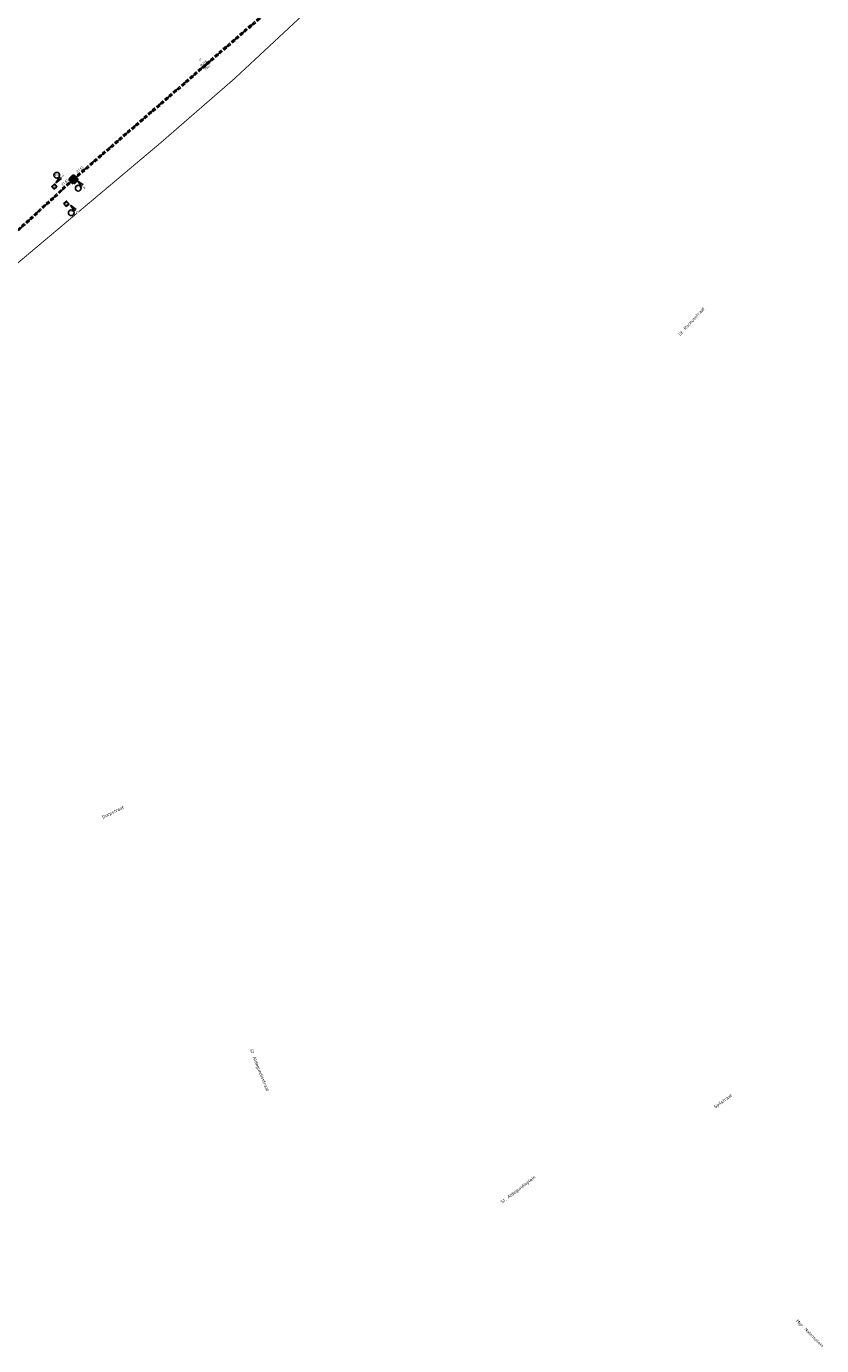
# Model space of a CAD drawing. Header units: metres. Extents: x 200112 to 202167, y 374508 to 376527.
# Tile 11 of 25: x 201374 to 201545, y 374508 to 374793. Entities that reach past the tile are written whole.
import ezdxf
from ezdxf.enums import TextEntityAlignment as Align

# ---------------------------------------------------------------- set-up
doc = ezdxf.new("R2010")
doc.units = ezdxf.units.M
doc.set_wipeout_variables(frame=1)
for name, pattern in [('HIDDEN4', [2.3813, 1.5875, -0.7938]), ('HIDDEN6', [1.1906999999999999, 0.7938, -0.3969]), ('HIDDENX2', [0.75, 0.5, -0.25]), ('XX-PROJECTGRENS', [18, 12, -3, 0, -3])]:
    doc.linetypes.add(name, pattern=pattern)
for name, color, linetype, lineweight in [('025___BS_IT', 84, 'HIDDEN4', 30), ('B-WE-RI-VWA_PUTNUMMER-S', 20, 'Continuous', 25), ('B-WE-RI-VWA_RIOOLPUT_VALPUT-S', 253, 'Continuous', 25), ('N-WE-RI-ITR_PUTNUMMER-S', 84, 'Continuous', 25), ('N-WE-RI-ITR_RIOOLPUT-S', 84, 'Continuous', 25), ('N-WE-RI-PUT-G', 7, 'Continuous', 35), ('N-WE-RI-PUT-GD', 7, 'Continuous', 50), ('X-XX-AL-T35', 50, 'Continuous', 35)]:
    doc.layers.add(name, color=color, linetype=linetype, lineweight=lineweight)
for name, color, linetype in [('025___BS_STROOMRICHTING IT', 252, 'Continuous'), ('025___BS_TEKST_BOBIT', 84, 'Continuous'), ('025___BS_TEKST_DIAMETERIT', 84, 'Continuous'), ('025___BS_TEKST_LENGTE', 250, 'Continuous'), ('025___BS_VISUEEL RUIMTEBESLAG', 251, 'HIDDEN6'), ('Wipeout', 10, 'Continuous')]:
    doc.layers.add(name, color=color, linetype=linetype)
doc.layers.add('025___BS_TEKST_STRENGNUMMER', color=50, linetype='Continuous', plot=False)
doc.layers.add('N-WE-KG-GRENS_PROJECT-G', color=7, linetype='XX-PROJECTGRENS', lineweight=35, transparency=0.45)
doc.styles.add('NLCS-ISO', font='NLCS-ISO.ttf')
doc.styles.add('NLCS-ISO-M200-T35', font='NLCS-ISO.ttf', dxfattribs={"height": 0.7000000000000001})
doc.styles.get("Standard").update_dxf_attribs({"font": 'arial.ttf'})

# ---------------------------------------------------------------- blocks, each defined once
blk = doc.blocks.new('put800x800')
at = {"layer": 'N-WE-RI-PUT-GD'}
for points in [[(-0.5500000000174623, -0.5500000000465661), (0.5499999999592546, -0.5500000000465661), (0.5499999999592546, 0.5499999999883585), (-0.5500000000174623, 0.5499999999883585)], [(-0.4000000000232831, -0.4000000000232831), (0.3999999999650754, -0.4000000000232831), (0.3999999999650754, 0.3999999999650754), (-0.4000000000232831, 0.3999999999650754)]]:
    blk.add_lwpolyline(points, close=True, dxfattribs=at)
blk = doc.blocks.new('*U81')
at = {"flags": 128}
blk.add_lwpolyline([(-1.640504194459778e-13, -7.34792661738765e-14), (27.73125951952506, 25.467054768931)], dxfattribs=at)
at = {"layer": '025___BS_STROOMRICHTING IT'}
blk.add_lwpolyline([(13.54339545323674, 12.43760289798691), (14.10331421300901, 13.12151881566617), (14.27241391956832, 12.93738492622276)], close=True, dxfattribs=at)
at = {"layer": '025___BS_VISUEEL RUIMTEBESLAG', "flags": 128}
for points in [[(-0.1065328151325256, 0.1160043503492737), (27.62472670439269, 25.58305911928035)], [(0.1065328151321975, -0.1160043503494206), (27.83779233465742, 25.35105041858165)]]:
    blk.add_lwpolyline(points, dxfattribs=at)
at = {"layer": '025___BS_TEKST_BOBIT'}
blk.add_attdef('B2', text='', height=0.4999999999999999, rotation=42.56287152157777, dxfattribs=at).set_placement((26.73551369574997, 25.25880809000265), align=Align.RIGHT)
blk.add_attdef('B1', (2.254955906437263, 2.581595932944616), '', height=0.4999999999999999, rotation=42.56287152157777, dxfattribs=at)
at = {"layer": '025___BS_TEKST_DIAMETERIT'}
blk.add_attdef('D', text='', height=0.4999999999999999, rotation=42.56287152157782, dxfattribs=at).set_placement((13.76978838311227, 12.83788975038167), align=Align.BOTTOM_CENTER)
at = {"layer": '025___BS_TEKST_LENGTE'}
blk.add_attdef('LEN', text='', height=0.4999999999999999, rotation=42.56287152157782, dxfattribs=at).set_placement((14.15741989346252, 12.41579500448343), align=Align.TOP_CENTER)
at = {"layer": '025___BS_TEKST_STRENGNUMMER'}
blk.add_attdef('STR', text='', height=0.4999999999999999, rotation=42.56287152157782, dxfattribs=at).set_placement((12.98869045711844, 13.68686976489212), align=Align.CENTER)
blk = doc.blocks.new('*U82')
at = {"flags": 128}
blk.add_lwpolyline([(-1.661289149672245e-13, -6.865075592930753e-14), (56.96082668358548, 49.3187731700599)], dxfattribs=at)
at = {"layer": '025___BS_STROOMRICHTING IT'}
blk.add_lwpolyline([(28.14966354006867, 24.37301127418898), (28.72934162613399, 25.04026183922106), (28.89298466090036, 24.85126195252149)], close=True, dxfattribs=at)
at = {"layer": '025___BS_VISUEEL RUIMTEBESLAG', "flags": 128}
for points in [[(-0.1030951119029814, 0.1190699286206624), (56.85773157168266, 49.43784309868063)], [(0.1030951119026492, -0.1190699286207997), (57.0639217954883, 49.19970324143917)]]:
    blk.add_lwpolyline(points, dxfattribs=at)
at = {"layer": '025___BS_TEKST_BOBIT'}
blk.add_attdef('B2', text='', height=0.4999999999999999, rotation=40.88721523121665, dxfattribs=at).set_placement((55.95941721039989, 49.13973269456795), align=Align.RIGHT)
blk.add_attdef('B1', (0.9383971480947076, 1.452098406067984), '', height=0.4999999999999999, rotation=40.88721523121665, dxfattribs=at)
at = {"layer": '025___BS_TEKST_DIAMETERIT'}
blk.add_attdef('D', text='', height=0.4999999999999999, rotation=40.8872152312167, dxfattribs=at).set_placement((28.38766466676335, 24.76650687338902), align=Align.BOTTOM_CENTER)
at = {"layer": '025___BS_TEKST_LENGTE'}
blk.add_attdef('LEN', text='', height=0.4999999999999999, rotation=40.8872152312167, dxfattribs=at).set_placement((28.76278771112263, 24.33325767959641), align=Align.TOP_CENTER)
at = {"layer": '025___BS_TEKST_STRENGNUMMER'}
blk.add_attdef('STR', text='', height=0.4999999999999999, rotation=40.8872152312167, dxfattribs=at).set_placement((27.63172625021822, 25.63796435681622), align=Align.CENTER)
blk = doc.blocks.new('SRI-PUT_INSPECTIE-SO')
at = {"lineweight": -3, "flags": 128}
blk.add_lwpolyline([(-1.999999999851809, -2.000000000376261), (2.000000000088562, -2.000000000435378), (2.000000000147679, 1.999999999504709), (-2.00000000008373, 1.999999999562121)], close=True, dxfattribs=at)
at = {"lineweight": -3, "ltscale": 1.5}
blk.add_circle((0, -7.105427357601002e-14), 1.999999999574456, dxfattribs=at)
at = {"ltscale": 0.1, "style": 'NLCS-ISO'}
blk.add_text('I', height=2.5, dxfattribs=at).set_placement((-0.002795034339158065, -0.007140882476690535), align=Align.MIDDLE_CENTER)
blk = doc.blocks.new('*U169')
blk.add_wipeout([(1.4142135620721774, -1.4142135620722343), (5.833630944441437, -7.601397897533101), (11.013869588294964, -12.832515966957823), (12.784282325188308, -11.036641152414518), (7.601397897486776, -5.833630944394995)]).dxf.layer = 'Wipeout'
blk.add_wipeout([(-0.6845576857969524, -6.354630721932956), (5.497442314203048, -6.354630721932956), (5.497442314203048, -12.536630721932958), (-0.6845576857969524, -12.536630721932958)]).dxf.layer = 'Wipeout'
for q in [(5.833630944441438, -7.601397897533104), (7.601397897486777, -5.833630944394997)]:
    blk.add_line((1.414213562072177, -1.414213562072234), q)
blk.add_circle((2.406442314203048, -9.445630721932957), 3.090853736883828)
at = {"ltscale": 0.1, "style": 'NLCS-ISO'}
blk.add_attdef('PUTNR', text='', height=1.8, dxfattribs=at).set_placement((2.406442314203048, -7.645630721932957), align=Align.MIDDLE_CENTER)
blk.add_attdef('PUTHGT', text='', height=1.8, rotation=315.0000000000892, dxfattribs=at).set_placement((5.388131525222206, -5.427652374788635), align=Align.MIDDLE_LEFT)
blk = doc.blocks.new('SRI-PUT_VALPUT-SO')
at = {"lineweight": -3, "flags": 128}
blk.add_lwpolyline([(-1.999999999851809, -2.00000000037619), (2.000000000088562, -2.000000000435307), (2.000000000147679, 1.99999999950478), (-2.00000000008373, 1.999999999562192)], close=True, dxfattribs=at)
at = {"linetype": 'HIDDENX2', "lineweight": -3, "ltscale": 0.25}
blk.add_circle((0, 0), 1.999999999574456, dxfattribs=at)
at = {"ltscale": 0.1, "style": 'NLCS-ISO'}
blk.add_text('V', height=2.5, dxfattribs=at).set_placement((-0.002795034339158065, -0.007140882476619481), align=Align.MIDDLE_CENTER)
blk = doc.blocks.new('*U180')
blk.add_wipeout([(1.4142135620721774, 1.4142135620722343), (5.833630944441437, 7.601397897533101), (11.013869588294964, 12.832515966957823), (12.784282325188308, 11.036641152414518), (7.601397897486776, 5.833630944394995)]).dxf.layer = 'Wipeout'
blk.add_wipeout([(-0.6845576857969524, 6.354630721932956), (5.497442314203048, 6.354630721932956), (5.497442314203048, 12.536630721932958), (-0.6845576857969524, 12.536630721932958)]).dxf.layer = 'Wipeout'
for q in [(5.833630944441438, 7.601397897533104), (7.601397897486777, 5.833630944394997)]:
    blk.add_line((1.414213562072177, 1.414213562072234), q)
blk.add_circle((2.406442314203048, 9.445630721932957), 3.090853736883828)
at = {"ltscale": 0.1, "style": 'NLCS-ISO'}
blk.add_attdef('PUTNR', text='', height=1.8, dxfattribs=at).set_placement((2.406442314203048, 9.445630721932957), align=Align.MIDDLE_CENTER)
blk.add_attdef('PUTHGT', text='', height=1.8, rotation=44.99999999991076, dxfattribs=at).set_placement((5.388131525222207, 5.427652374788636), align=Align.MIDDLE_LEFT)

msp = doc.modelspace()

# ---------------------------------------------------------------- linework, layer by layer
at = {"layer": 'N-WE-KG-GRENS_PROJECT-G', "const_width": 0.2}
msp.add_lwpolyline([(201435.0933453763, 374796.7361576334), (201418.4949586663, 374781.278803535), (201402.4598047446, 374767.3407086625), (201365.1921875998, 374735.9809668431, -0.05789403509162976)], format="xyb", dxfattribs=at)

# ---------------------------------------------------------------- block references
at = {"layer": '025___BS_IT'}
for name, p, values in [('*U82', (201383.7718673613, 374759.5621190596), {'STR': 'IT', 'B1': '27.61', 'B2': '27.61', 'D': '%%C315', 'LEN': '75m'}), ('*U81', (201356.0406078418, 374734.0950642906), {'STR': 'IT', 'B1': '27.61', 'B2': '27.61', 'D': '%%C315', 'LEN': '38m'})]:
    msp.add_blockref(name, p, dxfattribs=at).add_auto_attribs(values)
at = {"layer": 'B-WE-RI-VWA_RIOOLPUT_VALPUT-S', "xscale": 0.2, "yscale": 0.2, "zscale": 0.2}
for p, rotation in [((201379.6629110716, 374758.0138735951, 29.07255588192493), 41.04804419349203), ((201382.2669638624, 374754.3022212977, 29.07255588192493), 40.0396141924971)]:
    msp.add_blockref('SRI-PUT_VALPUT-SO', p, dxfattribs=dict(at, rotation=rotation))
at = {"layer": 'N-WE-RI-ITR_RIOOLPUT-S', "xscale": 0.2, "yscale": 0.2, "zscale": 0.2, "rotation": 44.58780748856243}
msp.add_blockref('SRI-PUT_INSPECTIE-SO', (201383.7718673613, 374759.5621190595), dxfattribs=at)
at = {"layer": 'N-WE-RI-PUT-G', "rotation": 44.58780749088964}
msp.add_blockref('put800x800', (201383.7718673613, 374759.5621190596), dxfattribs=at)

# ---------------------------------------------------------------- texts
at = {"layer": 'X-XX-AL-T35', "style": 'NLCS-ISO-M200-T35'}
for s, rotation, p in [('St. Rochusstraat', 47.80000000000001, (201514.8349999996, 374725.7160000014)), ('Dorpstraat', 26, (201390.1629999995, 374621.4600000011)), ('St. Aldegundisstraat', -68.30000000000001, (201421.8449999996, 374571.5780000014)), ('Spilstraat', 35.90000000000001, (201522.3809999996, 374558.8660000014)), ('St. Aldegundisplein', 37.40000000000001, (201476.3579999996, 374538.3150000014)), ('Mgr. Nolensplein', -45, (201539.7699999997, 374512.8980000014))]:
    msp.add_text(s, height=0.7000000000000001, rotation=rotation, dxfattribs=at).set_placement(p)

# ---------------------------------------------------------------- next in the draw order: block references
at = {"layer": 'B-WE-RI-VWA_PUTNUMMER-S', "xscale": 0.2, "yscale": 0.2, "zscale": 0.2}
for name, p, values in [('*U180', (201379.7018980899, 374758.578213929, 29.07255588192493), {'PUTNR': '30263', 'PUTHGT': '29.03'}), ('*U169', (201382.8305306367, 374754.2533082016, 29.07255588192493), {'PUTNR': '30262', 'PUTHGT': '29.03'})]:
    msp.add_blockref(name, p, dxfattribs=at).add_auto_attribs(values)
at = {"layer": 'N-WE-RI-ITR_PUTNUMMER-S', "xscale": 0.2, "yscale": 0.2, "zscale": 0.2}
msp.add_blockref('*U169', (201384.3433842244, 374759.5588690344), dxfattribs=at).add_auto_attribs({'PUTNR': '50222', 'PUTHGT': '29.08'})

doc.saveas('drawing.dxf')
